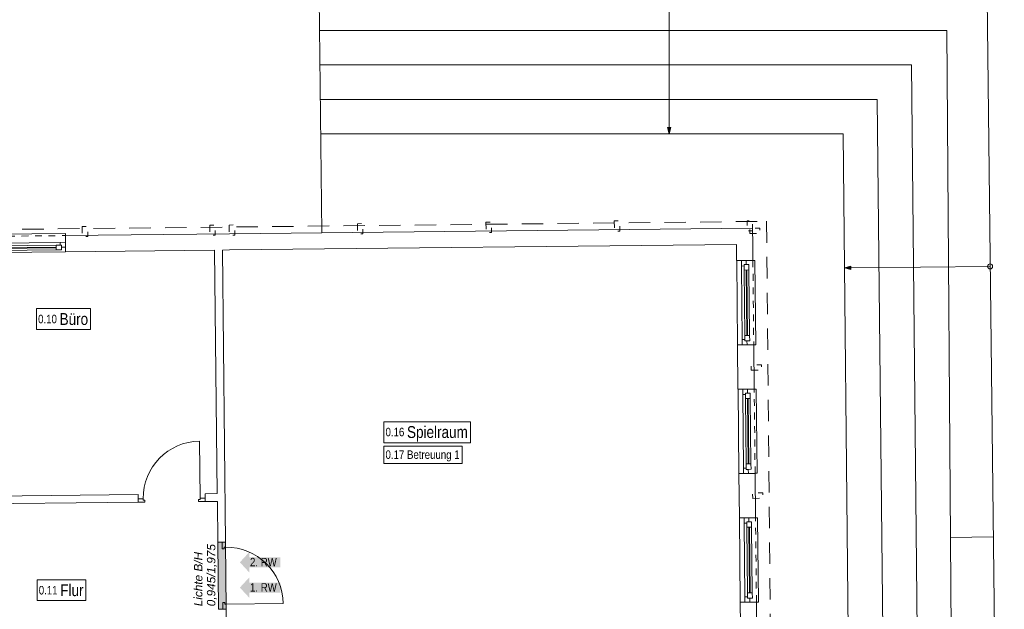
# Model space of a CAD drawing. Header units: metres. Extents: x -80 to 1923, y -189 to 69.
# Tile 38 of 149: x 876 to 890, y 30 to 38. Entities that reach past the tile are written whole.
import ezdxf

# ---------------------------------------------------------------- set-up
doc = ezdxf.new("R2010")
doc.units = ezdxf.units.M
doc.header["$MEASUREMENT"] = 0
for name, pattern in [('Strichlinie eng', [0.115, 0.075, -0.04]), ('Strichlinie_ lang', [0.529167, 0.3175, -0.211667]), ('Untersicht', [0.1, 0.075, -0.025])]:
    doc.linetypes.add(name, pattern=pattern)
for name, color, linetype in [('00 Linien_Kreise_Splines', 7, 'Continuous'), ('00 Schraffuren', 7, 'Continuous'), ('10 Stütze Holz', 7, 'Continuous'), ('10 Wand außen', 7, 'Continuous'), ('10 Wand innen', 7, 'Continuous'), ('40 Treppe', 7, 'Continuous'), ('80 Raum', 7, 'Continuous'), ('90 Allgemein Dokumentation', 7, 'Continuous'), ('97 Brandschutz', 7, 'Continuous'), ('97 Brandschutz Dokumentation', 7, 'Continuous'), ('Abbruch_10 Wand innen', 7, 'Continuous'), ('Abbruch_80 Raumbez Abbruch 50stel', 7, 'Continuous'), ('Neubau_10 Wand innen', 7, 'Continuous')]:
    doc.layers.add(name, color=color, linetype=linetype)
doc.styles.add('ERSTELLTER_STIL_2', font='ARIALN.TTF')
doc.styles.add('ERSTELLTER_STIL_4', font='arial.ttf')
doc.linetypes.add('Abbruch 1', pattern='A,0,[1,995_ARC_250 PAU_GR+SC_2607011.Shx,S=0.001984,R=0,X=0,Y=0],-0.25,0', length=0.25)

# ---------------------------------------------------------------- blocks, each defined once
blk = doc.blocks.new('1-Flügelfenster 27_2')
at = {"layer": '10 Wand außen', "color": 7, "linetype": 'Continuous', "lineweight": 9}
for p, q in [((-0.625, 0.1), (-0.625, 0.13)), ((-0.625, 0.13), (0.625, 0.13)), ((-0.625, 0.1), (-0.625, 0)), ((-0.625, 0), (-0.625, -0.07)), ((-0.625, 0), (-0.625, -0.07)), ((0.625, 0.13), (0.625, 0.1)), ((0.625, 0.1), (0.625, 0)), ((0.625, 0), (0.625, -0.07)), ((0.625, 0), (0.625, -0.07)), ((-0.625, -0.07), (-0.625, -0.14)), ((-0.625, -0.14), (0.625, -0.14)), ((0.625, -0.07), (0.625, -0.14))]:
    blk.add_line(p, q, dxfattribs=at)
at = {"layer": '10 Wand außen', "color": 7, "linetype": 'Strichlinie eng', "lineweight": 9}
blk.add_line((-0.625, 0.1), (0.625, 0.1), dxfattribs=at)
at = {"layer": '10 Wand außen', "color": 7, "linetype": 'Continuous', "lineweight": 13}
for p, q in [((-0.625, 0), (-0.565, 0)), ((-0.565, -0.03), (-0.565, 0.04)), ((-0.565, 0.04), (-0.485, 0.04)), ((-0.565, 0), (-0.565, -0.03)), ((-0.485, 0.04), (0.485, 0.04)), ((-0.485, 0.04), (-0.485, -0.03)), ((-0.485, 0.01), (0.485, 0.01)), ((0.485, -0.03), (0.485, 0.04)), ((0.485, 0.04), (0.565, 0.04)), ((0.565, 0.04), (0.565, -0.03)), ((0.565, -0.03), (0.565, 0)), ((0.565, 0), (0.625, 0)), ((-0.545, -0.07), (-0.625, -0.07)), ((-0.565, -0.03), (-0.545, -0.03)), ((-0.485, -0.03), (-0.565, -0.03)), ((-0.545, -0.03), (-0.545, -0.07)), ((0.545, -0.07), (-0.545, -0.07)), ((0.485, 0), (-0.485, 0)), ((0.485, -0.03), (-0.485, -0.03)), ((0.565, -0.03), (0.485, -0.03)), ((0.545, -0.07), (0.545, -0.03)), ((0.545, -0.03), (0.565, -0.03)), ((0.625, -0.07), (0.545, -0.07))]:
    blk.add_line(p, q, dxfattribs=at)
blk = doc.blocks.new('Blockrahmentür 1-Fl 27_22')
at = {"layer": 'Neubau_10 Wand innen', "color": 7, "linetype": 'Continuous', "lineweight": 13}
for p, q in [((0.4225, 0), (0.4225, 0.845)), ((-0.4225, 0), (-0.4975, 0)), ((-0.4975, 0), (-0.4975, -0.05)), ((-0.4225, -0.02), (-0.4225, 0)), ((0.4225, -0.02), (0.4225, 0)), ((0.4225, 0), (0.4975, 0)), ((0.4975, 0), (0.4975, -0.05)), ((-0.4975, -0.05), (-0.3975, -0.05)), ((-0.3975, -0.02), (-0.4225, -0.02)), ((-0.3975, -0.05), (-0.3975, -0.02)), ((0.3975, -0.05), (0.3975, -0.02)), ((0.3975, -0.02), (0.4225, -0.02)), ((0.4975, -0.05), (0.3975, -0.05))]:
    blk.add_line(p, q, dxfattribs=at)
at = {"layer": 'Neubau_10 Wand innen', "color": 7, "linetype": 'Continuous', "lineweight": 9}
for p, q in [((-0.4975, 0), (-0.4975, -0.05)), ((-0.4975, 0), (-0.4975, -0.05)), ((0.4975, 0), (0.4975, -0.05)), ((0.4975, 0), (0.4975, -0.05)), ((-0.4975, -0.05), (-0.4975, -0.115)), ((0.4975, -0.05), (0.4975, -0.115))]:
    blk.add_line(p, q, dxfattribs=at)
blk.add_arc((0.4225, 0), 0.845, 90, 180, dxfattribs=at)
blk = doc.blocks.new('Blockrahmentür 1-Fl 27_25')
at = {"layer": '10 Wand innen', "color": 7, "linetype": 'Continuous', "lineweight": 13}
for p, q in [((0.4225, 0), (0.4225, 0.845)), ((-0.4225, 0), (-0.4975, 0)), ((-0.4975, 0), (-0.4975, -0.05)), ((-0.4225, -0.02), (-0.4225, 0)), ((0.4225, -0.02), (0.4225, 0)), ((0.4225, 0), (0.4975, 0)), ((0.4975, 0), (0.4975, -0.05)), ((-0.4975, -0.05), (-0.3975, -0.05)), ((-0.3975, -0.02), (-0.4225, -0.02)), ((-0.3975, -0.05), (-0.3975, -0.02)), ((0.3975, -0.05), (0.3975, -0.02)), ((0.3975, -0.02), (0.4225, -0.02)), ((0.4975, -0.05), (0.3975, -0.05))]:
    blk.add_line(p, q, dxfattribs=at)
at = {"layer": '10 Wand innen', "color": 7, "linetype": 'Continuous', "lineweight": 9}
for p, q in [((-0.4975, 0), (-0.4975, 0.065)), ((-0.4975, -0.05), (-0.4975, 0)), ((-0.4975, -0.05), (-0.4975, 0)), ((0.4975, 0), (0.4975, 0.065)), ((0.4975, -0.05), (0.4975, 0)), ((0.4975, -0.05), (0.4975, 0))]:
    blk.add_line(p, q, dxfattribs=at)
blk.add_arc((0.4225, 0), 0.845, 90, 180, dxfattribs=at)
blk = doc.blocks.new('1-Flügelfenster 27')
at = {"layer": '10 Wand außen', "color": 7, "linetype": 'Continuous', "lineweight": 9}
for p, q in [((-0.625, 0.07), (0.625, 0.07)), ((-0.625, 0), (-0.625, 0.07)), ((-0.625, -0.07), (-0.625, 0)), ((-0.625, -0.07), (-0.625, 0)), ((0.625, 0), (0.625, 0.07)), ((0.625, -0.07), (0.625, 0)), ((0.625, -0.07), (0.625, 0)), ((-0.625, -0.17), (-0.625, -0.07)), ((0.625, -0.17), (0.625, -0.07)), ((-0.625, -0.17), (-0.625, -0.2)), ((-0.625, -0.2), (0.625, -0.2)), ((0.625, -0.2), (0.625, -0.17))]:
    blk.add_line(p, q, dxfattribs=at)
at = {"layer": '10 Wand außen', "color": 7, "linetype": 'Continuous', "lineweight": 13}
for p, q in [((-0.625, 0), (-0.565, 0)), ((-0.565, -0.03), (-0.565, 0.04)), ((-0.565, 0.04), (-0.485, 0.04)), ((-0.565, 0), (-0.565, -0.03)), ((-0.485, 0.04), (0.485, 0.04)), ((-0.485, 0.04), (-0.485, -0.03)), ((-0.485, 0.01), (0.485, 0.01)), ((0.485, -0.03), (0.485, 0.04)), ((0.485, 0.04), (0.565, 0.04)), ((0.565, 0.04), (0.565, -0.03)), ((0.565, -0.03), (0.565, 0)), ((0.565, 0), (0.625, 0)), ((-0.545, -0.07), (-0.625, -0.07)), ((-0.565, -0.03), (-0.545, -0.03)), ((-0.485, -0.03), (-0.565, -0.03)), ((-0.545, -0.03), (-0.545, -0.07)), ((0.545, -0.07), (-0.545, -0.07)), ((0.485, 0), (-0.485, 0)), ((0.485, -0.03), (-0.485, -0.03)), ((0.565, -0.03), (0.485, -0.03)), ((0.545, -0.07), (0.545, -0.03)), ((0.545, -0.03), (0.565, -0.03)), ((0.625, -0.07), (0.545, -0.07))]:
    blk.add_line(p, q, dxfattribs=at)
at = {"layer": '10 Wand außen', "color": 7, "linetype": 'Strichlinie eng', "lineweight": 9}
blk.add_line((-0.625, -0.17), (0.625, -0.17), dxfattribs=at)
blk = doc.blocks.new('Pfeil gerade 27_2')
at = {"layer": '97 Brandschutz', "linetype": 'Continuous', "lineweight": 18, "true_color": 0x60cd00}
blk.add_hatch(color=72, dxfattribs=at).paths.add_polyline_path([(0.3, 0), (0.161, 0.15), (0.161, 0.075), (-0.3, 0.075), (-0.3, -0.075), (0.161, -0.075), (0.161, -0.15)])

msp = doc.modelspace()

# ---------------------------------------------------------------- hatches: boundary and pattern name
at = {"layer": '00 Schraffuren', "linetype": 'Continuous', "lineweight": 0, "true_color": 0x000000}
for points in [[(885.195, 36.652), (885.22, 36.745), (885.17, 36.745)], [(887.797, 34.665), (887.891, 34.64), (887.89, 34.69)]]:
    msp.add_hatch(color=18, dxfattribs=at).paths.add_polyline_path(points)
at = {"layer": 'Abbruch_10 Wand innen', "linetype": 'Continuous', "lineweight": 0, "true_color": 0xffffff}
msp.add_hatch(color=7, dxfattribs=at).paths.add_polyline_path([(878.502, 30.597), (878.513, 29.602), (878.628, 29.603), (878.617, 30.598)])

# ---------------------------------------------------------------- linework, layer by layer
at = {"layer": '00 Linien_Kreise_Splines', "color": 7, "linetype": 'Strichlinie_ lang', "lineweight": 9}
msp.add_lwpolyline([(851.471, 15.498), (851.263, 34.977), (886.642, 35.355), (886.817, 15.793), (878.935, 15.706), (878.943, 14.203), (859.302, 13.993), (859.285, 15.582)], close=True, dxfattribs=at)
at = {"layer": '00 Schraffuren', "color": 7, "linetype": 'Continuous', "lineweight": 9}
for p, q in [((885.195, 40.23), (885.195, 36.745)), ((885.17, 36.745), (885.22, 36.745)), ((885.195, 36.652), (885.17, 36.745)), ((885.195, 36.652), (885.22, 36.745)), ((887.797, 34.665), (887.89, 34.69)), ((887.797, 34.665), (887.891, 34.64)), ((887.89, 34.69), (887.891, 34.64)), ((889.956, 34.687), (887.89, 34.665))]:
    msp.add_line(p, q, dxfattribs=at)
at = {"layer": '10 Stütze Holz', "color": 7, "linetype": 'Untersicht', "lineweight": 13, "flags": 128}
for points in [[(882.48, 35.34), (882.482, 35.19), (882.562, 35.19), (882.56, 35.34)], [(884.382, 35.36), (884.384, 35.21), (884.464, 35.211), (884.462, 35.361)], [(886.432, 35.214), (886.431, 35.364), (886.351, 35.363), (886.352, 35.213)], [(876.493, 35.277), (876.494, 35.127), (876.574, 35.128), (876.573, 35.278)], [(878.383, 35.297), (878.385, 35.147), (878.465, 35.148), (878.463, 35.298)], [(878.672, 35.3), (878.674, 35.15), (878.754, 35.151), (878.752, 35.301)], [(880.574, 35.32), (880.576, 35.17), (880.656, 35.171), (880.654, 35.321)], [(886.393, 35.172), (886.543, 35.174), (886.542, 35.254), (886.392, 35.252)], [(886.414, 33.147), (886.564, 33.149), (886.564, 33.229), (886.414, 33.227)], [(886.435, 31.247), (886.585, 31.248), (886.584, 31.328), (886.434, 31.327)]]:
    msp.add_lwpolyline(points, close=True, dxfattribs=at)
at = {"layer": '10 Wand außen', "color": 7, "linetype": 'Continuous', "lineweight": 9}
for p, q in [((876.243, 35.144), (876.244, 35.044)), ((876.244, 35.044), (876.245, 34.974)), ((876.245, 34.974), (876.246, 34.904)), ((886.267, 34.773), (886.197, 34.772)), ((886.337, 34.773), (886.267, 34.773)), ((886.437, 34.774), (886.337, 34.773)), ((886.28, 33.522), (886.21, 33.521)), ((886.35, 33.523), (886.28, 33.522)), ((886.45, 33.524), (886.35, 33.523)), ((886.287, 32.866), (886.217, 32.865)), ((886.357, 32.867), (886.287, 32.866)), ((886.457, 32.868), (886.357, 32.867)), ((886.301, 31.616), (886.231, 31.615)), ((886.371, 31.616), (886.301, 31.616)), ((886.471, 31.617), (886.371, 31.616)), ((886.308, 30.958), (886.238, 30.957)), ((886.378, 30.958), (886.308, 30.958)), ((886.478, 30.96), (886.378, 30.958)), ((886.321, 29.707), (886.251, 29.706)), ((886.391, 29.708), (886.321, 29.707)), ((886.491, 29.709), (886.391, 29.708))]:
    msp.add_line(p, q, dxfattribs=at)
at = {"layer": '10 Wand außen', "color": 7, "linetype": 'Continuous', "lineweight": 9, "flags": 128}
for points in [[(886.432, 35.252), (878.674, 35.17)], [(886.432, 35.252), (886.435, 35.012)], [(878.674, 35.17), (876.243, 35.144)], [(876.246, 34.904), (878.456, 34.927)], [(878.571, 34.928), (878.676, 34.93)], [(878.676, 34.93), (886.195, 35.01)], [(886.195, 35.01), (886.197, 34.772)], [(886.437, 34.774), (886.435, 35.012)], [(886.21, 33.521), (886.217, 32.865)], [(886.457, 32.868), (886.45, 33.524)], [(886.231, 31.615), (886.238, 30.957)], [(886.478, 30.96), (886.471, 31.617)], [(886.251, 29.706), (886.258, 29.051)], [(886.498, 29.053), (886.491, 29.709)]]:
    msp.add_lwpolyline(points, dxfattribs=at)
at = {"layer": '10 Wand innen', "color": 7, "linetype": 'Continuous', "lineweight": 9}
for p, q in [((877.321, 31.24), (877.32, 31.305)), ((878.316, 31.25), (878.315, 31.315)), ((878.316, 31.2), (878.316, 31.25)), ((877.321, 31.19), (877.321, 31.24)), ((878.567, 30.598), (878.502, 30.597)), ((878.617, 30.598), (878.567, 30.598)), ((878.578, 29.603), (878.513, 29.602)), ((878.628, 29.603), (878.578, 29.603))]:
    msp.add_line(p, q, dxfattribs=at)
at = {"layer": '10 Wand innen', "color": 7, "linetype": 'Continuous', "lineweight": 9, "flags": 128}
for points in [[(878.456, 34.927), (878.495, 31.317)], [(878.617, 30.598), (878.571, 34.928)], [(877.32, 31.305), (874.739, 31.277)], [(878.495, 31.317), (878.315, 31.315)], [(874.552, 31.16), (877.321, 31.19)], [(878.316, 31.2), (878.496, 31.202)], [(878.496, 31.202), (878.502, 30.597)], [(878.653, 27.31), (878.628, 29.603)]]:
    msp.add_lwpolyline(points, dxfattribs=at)
at = {"layer": '40 Treppe', "color": 7, "linetype": 'Continuous', "lineweight": 9}
msp.add_lwpolyline([(889.956, 34.724, 1), (889.956, 34.649, 1)], format="xyb", close=True, dxfattribs=at)
at = {"layer": '80 Raum', "color": 7, "linetype": 'Continuous', "lineweight": 9, "flags": 128}
for points in [[(875.813, 33.752), (876.613, 33.752), (876.613, 34.062), (875.813, 34.062), (875.813, 33.752)], [(880.965, 32.072), (882.249, 32.072), (882.249, 32.381), (880.965, 32.381), (880.965, 32.072)], [(875.823, 29.731), (876.544, 29.731), (876.544, 30.04), (875.823, 30.04), (875.823, 29.731)]]:
    msp.add_lwpolyline(points, close=True, dxfattribs=at)
at = {"layer": '90 Allgemein Dokumentation', "color": 7, "linetype": 'Continuous', "lineweight": 9}
for p, q in [((880.008, 38.697), (880.046, 35.184)), ((890.166, 16.509), (889.91, 38.697)), ((889.313, 38.185), (880.014, 38.185)), ((889.313, 38.185), (889.436, 21.848)), ((888.789, 37.674), (880.019, 37.674)), ((888.789, 37.674), (888.981, 18.923)), ((888.283, 37.163), (880.025, 37.163)), ((888.283, 37.163), (888.47, 18.923)), ((887.777, 36.652), (880.03, 36.652)), ((887.777, 36.652), (887.958, 18.923)), ((890.003, 30.677), (889.369, 30.669))]:
    msp.add_line(p, q, dxfattribs=at)
at = {"layer": 'Abbruch_10 Wand innen', "color": 40, "linetype": 'Abbruch 1', "lineweight": 9, "true_color": 0xe6c200, "flags": 128}
for points in [[(878.502, 30.597), (878.513, 29.602)], [(878.628, 29.603), (878.617, 30.598)]]:
    msp.add_lwpolyline(points, dxfattribs=at)
at = {"layer": 'Abbruch_80 Raumbez Abbruch 50stel', "color": 40, "linetype": 'Continuous', "lineweight": 9, "true_color": 0xe6c200, "flags": 128}
msp.add_lwpolyline([(880.965, 31.766), (882.125, 31.766), (882.125, 32.022), (880.965, 32.022), (880.965, 31.766)], close=True, dxfattribs=at)

# ---------------------------------------------------------------- block references
at = {"layer": '10 Wand außen', "color": 7, "linetype": 'Continuous', "lineweight": 13, "xscale": -1}
for name, p, rotation in [('1-Flügelfenster 27', (875.62, 34.967), 180.6118029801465), ('1-Flügelfenster 27_2', (886.364, 32.242), 270.6118029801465), ('1-Flügelfenster 27_2', (886.384, 30.333), 270.6118029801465)]:
    msp.add_blockref(name, p, dxfattribs=dict(at, rotation=rotation))
at = {"layer": '10 Wand außen', "color": 7, "linetype": 'Continuous', "lineweight": 13, "rotation": 270.6118029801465}
msp.add_blockref('1-Flügelfenster 27_2', (886.344, 34.148), dxfattribs=at)
at = {"layer": '10 Wand innen', "color": 7, "linetype": 'Continuous', "lineweight": 13, "rotation": 0.6118029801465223}
msp.add_blockref('Blockrahmentür 1-Fl 27_25', (877.818, 31.245), dxfattribs=at)
at = {"layer": '97 Brandschutz', "color": 7, "linetype": 'Continuous', "lineweight": 13, "rotation": 180}
for p in [(879.13, 30.299), (879.13, 29.924)]:
    msp.add_blockref('Pfeil gerade 27_2', p, dxfattribs=at)
at = {"layer": 'Neubau_10 Wand innen', "color": 7, "linetype": 'Continuous', "lineweight": 13, "rotation": 270.6118029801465}
msp.add_blockref('Blockrahmentür 1-Fl 27_22', (878.623, 30.101), dxfattribs=at)

# ---------------------------------------------------------------- texts
at = {"layer": '80 Raum', "color": 7, "linetype": 'Continuous', "lineweight": 9, "char_height": 0.125, "attachment_point": 7, "style": 'ERSTELLTER_STIL_2'}
for s, insert in [('\\A1;{\\pql;\\fArial Narrow|b0|i0|c0|p0;\\W1.000000;0.\\fArial Narrow|b0|i0|c0|p0;\\W1.000000;10\\fArial Narrow|b0|i0|c0|p0;\\W1.000000; \\fArial Narrow|b0|i0|c0|p0;\\H1.400000x;\\W1.000000;Büro}', (875.838, 33.816)), ('\\A1;{\\pql;\\fArial Narrow|b0|i0|c0|p0;\\W1.000000;0.1\\fArial Narrow|b0|i0|c0|p0;\\W1.000000;6\\fArial Narrow|b0|i0|c0|p0;\\W1.000000; \\fArial Narrow|b0|i0|c0|p0;\\H1.400000x;\\W1.000000;Spielraum}', (880.99, 32.09)), ('\\A1;{\\pql;\\fArial Narrow|b0|i0|c0|p0;\\W1.000000;0.1\\fArial Narrow|b0|i0|c0|p0;\\W1.000000;1\\fArial Narrow|b0|i0|c0|p0;\\W1.000000; \\fArial Narrow|b0|i0|c0|p0;\\H1.400000x;\\W1.000000;Flur}', (875.848, 29.795))]:
    msp.add_mtext(s, dxfattribs=dict(at, insert=insert))
at = {"layer": '97 Brandschutz', "color": 7, "linetype": 'Continuous', "lineweight": 9, "char_height": 0.125, "attachment_point": 1, "style": 'ERSTELLTER_STIL_2'}
for s, insert in [('\\A1;{\\pql;\\fArial Narrow|b0|i0|c0|p0;\\W1.000000;2\\fArial Narrow|b0|i0|c0|p0;\\W1.000000;. RW}', (878.98, 30.364)), ('\\A1;{\\pql;\\fArial Narrow|b0|i0|c0|p0;\\W1.000000;1. RW}', (878.98, 29.989))]:
    msp.add_mtext(s, dxfattribs=dict(at, insert=insert))
at = {"layer": '97 Brandschutz Dokumentation', "color": 7, "linetype": 'Continuous', "lineweight": 9, "insert": (878.149, 29.647), "char_height": 0.125, "attachment_point": 1, "rotation": 89.9579, "line_spacing_factor": 0.923581, "style": 'ERSTELLTER_STIL_4'}
msp.add_mtext('\\A1;{\\pql;\\fArial|b0|i1|c0|p0;\\W1.000000;Lichte B/H\\P\\pql;\\fArial|b0|i1|c0|p0;\\W1.000000;0,945\\fArial|b0|i1|c0|p0;\\W1.000000;/1,97\\fArial|b0|i1|c0|p0;\\W1.000000;5}', dxfattribs=at)
at = {"layer": 'Abbruch_80 Raumbez Abbruch 50stel', "color": 40, "linetype": 'Continuous', "lineweight": 9, "true_color": 0xe6c200, "insert": (880.99, 31.958), "char_height": 0.125, "attachment_point": 1, "style": 'ERSTELLTER_STIL_2'}
msp.add_mtext('\\A1;{\\pql;\\fArial Narrow|b0|i0|c0|p0;\\W1.000000;0.17 Betre\\fArial Narrow|b0|i0|c0|p0;\\W1.000000;u\\fArial Narrow|b0|i0|c0|p0;\\W1.000000;ung 1}', dxfattribs=at)

doc.saveas('drawing.dxf')
